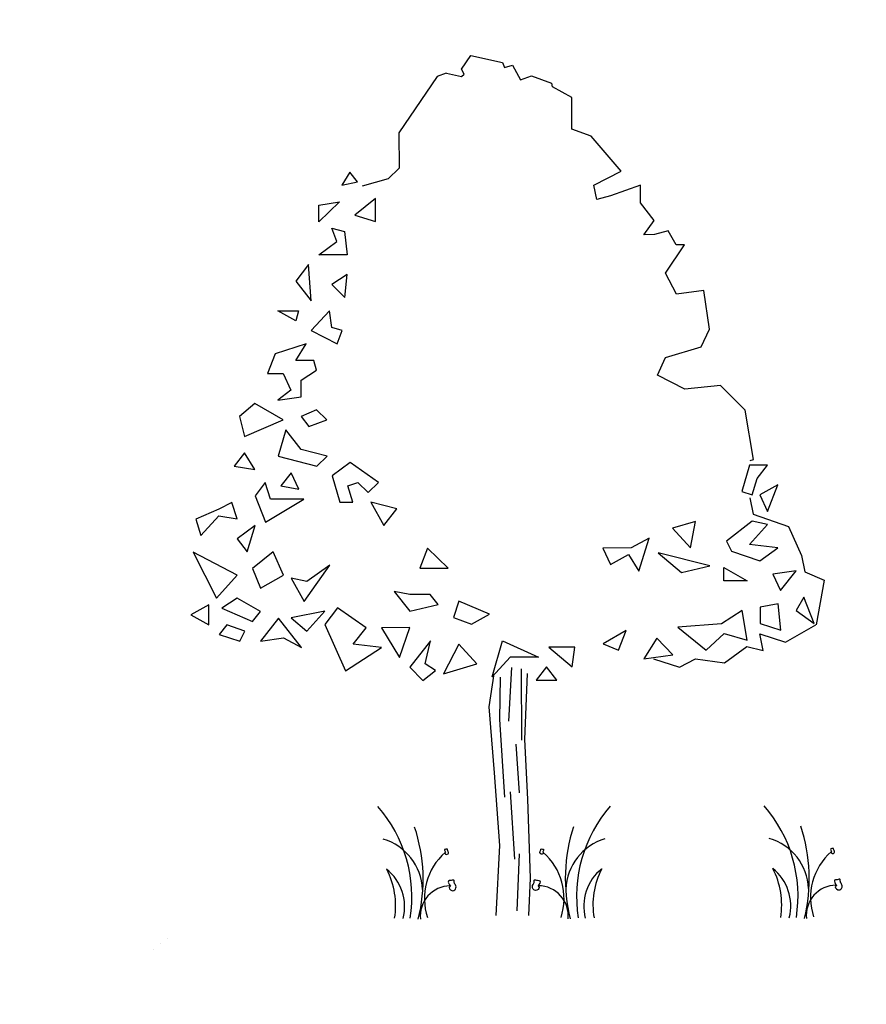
# Model space of a CAD drawing. Header units: millimetres. Extents: x -7700071838 to 844383267715, y -571436171822 to -543.
# Tile 8 of 11: x -5348763786 to -5348752158, y -6414066645 to -6414053119. Entities that reach past the tile are written whole.
import ezdxf

# ---------------------------------------------------------------- set-up
doc = ezdxf.new("R2010")
doc.units = ezdxf.units.MM
doc.header["$MEASUREMENT"] = 0
doc.layers.add('SECTION', color=7, linetype='Continuous')

# ---------------------------------------------------------------- blocks, each defined once
blk = doc.blocks.new('A$C16861002')
h = blk.add_hatch()
h.set_pattern_fill('AR-SAND,_O', color=86, scale=0.00875, angle=-7.1637)
h.set_pattern_definition([(30.3363, (-438.715158, 35.971238), (0.0015555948, 0.01679683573), [0, -0.0133, 0, -0.014875, 0, -0.01421875]), (0.3363, (-438.715158, 35.971238), (0.0184440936, 0.0225698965), [0, -0.007175, 0, -0.0119875, 0, -0.00459375]), (320.3363, (-438.725837, 35.97258), (0.02704221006, -0.0033489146), [0, -0.004375, 0, -0.01575, 0, -0.0205625]), (310.3363, (-438.725837, 35.97258), (0.0270559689, 0.0043395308), [0, -0.0021875, 0, -0.010325, 0, -0.0118125])])
edge = h.paths.add_edge_path()
edge.add_spline(control_points=[(0.4377, 0.1015), (0.4369, 0.1016), (0.4132, 0.1059), (0.3567, 0.1112), (0.2686, 0.1222), (0.1662, 0.1393), (0.0827, 0.1345), (0.0096, 0.1732), (-0.0068, 0.1484), (-0.0113, 0.1408)], knot_values=[0.028153, 0.028153, 0.028153, 0.028153, 0.042705, 0.440186, 0.998352, 1.57343, 2.182336, 2.529485, 2.667956, 2.667956, 2.667956, 2.667956], degree=3, periodic=0)
edge.add_line((-0.0113, 0.1408), (0.4337, 0.0848))
edge.add_arc((0.3099, 0.1232), 0.1297, 342.7907, 350.3646)
at = {"color": 86}
for p, q in [((0.6625, 0.3853), (0.6788, 0.4725)), ((0.6578, 0.4593), (0.6477, 0.3899)), ((0.6939, 0.4685), (0.6792, 0.3515)), ((0.6477, 0.3899), (0.6397, 0.2618)), ((0.6691, 0.3459), (0.6643, 0.2656)), ((0.65, 0.2691), (0.6428, 0.1581)), ((0.6518, 0.1656), (0.6361, 0.0728))]:
    blk.add_line(p, q, dxfattribs=at)
for points in [[(0.6961, 1.4593), (0.7199, 1.4507), (0.7247, 1.4539), (0.7214, 1.4627), (0.7393, 1.483), (0.7897, 1.4654), (0.7923, 1.4566), (0.8057, 1.4587), (0.8156, 1.4331), (0.8344, 1.4373), (0.866, 1.4211)], [(0.6955, 1.4592), (0.6801, 1.4557), (0.6056, 1.3714), (0.5983, 1.3138), (0.5782, 1.2988), (0.5343, 1.292)], [(1.1122, 0.7614), (1.1179, 0.7628), (1.1146, 0.8451), (1.0792, 0.8905), (1.0201, 0.8921), (0.978, 0.9208), (0.9951, 0.9479), (1.0557, 0.9578), (1.0728, 0.985), (1.0718, 1.0495), (1.0261, 1.0493), (1.0125, 1.0862), (1.0498, 1.1283), (1.0363, 1.13), (1.0257, 1.1547), (1.0025, 1.1518), (0.9854, 1.1536), (1.0054, 1.1748), (0.9865, 1.2065), (0.9902, 1.2353), (0.9386, 1.2242), (0.9154, 1.2213), (0.9138, 1.2449), (0.9616, 1.2623), (0.9194, 1.3261), (0.8894, 1.3416), (0.8959, 1.3934), (0.8666, 1.4147), (0.8663, 1.4209)], [(1.1039, 0.7006), (1.1057, 0.6729), (1.1612, 0.6453), (1.1763, 0.5954), (1.1782, 0.5677), (1.2081, 0.5502), (1.1856, 0.4786)], [(0.9125, 0.4568), (0.953, 0.438), (0.9811, 0.4482), (1.0277, 0.4355), (1.068, 0.4579), (1.0935, 0.4478), (1.0916, 0.4755), (1.1321, 0.4567), (1.1855, 0.4786)], [(0.601, 0.0697), (0.6216, 0.1837), (0.6281, 0.3037), (0.6333, 0.413), (0.6485, 0.466)], [(0.7023, 0.4592), (0.6845, 0.3516), (0.6765, 0.2537), (0.6644, 0.1234), (0.6541, 0.0631)]]:
    blk.add_lwpolyline(points, dxfattribs=at)
for points in [[(0.5167, 1.3176), (0.5013, 1.2976), (0.5273, 1.2998)], [(0.4592, 1.2699), (0.4937, 1.271), (0.4558, 1.2428)], [(0.5534, 1.269), (0.5163, 1.2462), (0.5486, 1.2312)], [(0.496, 1.2213), (0.4954, 1.1829), (0.449, 1.1888), (0.4813, 1.2067), (0.4756, 1.2294)], [(0.4301, 1.1747), (0.4056, 1.1503), (0.4269, 1.1146)], [(0.4914, 1.1505), (0.464, 1.1374), (0.4824, 1.1131)], [(0.4037, 1.1011), (0.3975, 1.0854), (0.37, 1.1053)], [(0.4544, 1.0947), (0.4207, 1.066), (0.4602, 1.039), (0.4714, 1.0596), (0.4552, 1.0671)], [(0.4096, 1.0454), (0.3569, 1.0355), (0.3402, 1.0047), (0.3655, 1.0015), (0.3748, 0.9729), (0.3516, 0.9593), (0.3903, 0.9599), (0.3937, 0.987), (0.421, 1), (0.4188, 1.0168), (0.3893, 1.0205)], [(0.356, 0.9258), (0.313, 0.9586), (0.285, 0.9402), (0.2893, 0.9067)], [(0.4129, 0.9351), (0.3862, 0.9275), (0.3968, 0.9096), (0.4277, 0.9168)], [(0.3582, 0.909), (0.3401, 0.8673), (0.4013, 0.8432), (0.4202, 0.8573), (0.3794, 0.8734)], [(0.2859, 0.8796), (0.2663, 0.8601), (0.2994, 0.8505)], [(0.3578, 0.8376), (0.3382, 0.8181), (0.367, 0.809)], [(0.4568, 0.8417), (0.4246, 0.8238), (0.4318, 0.7789), (0.4529, 0.7762), (0.4479, 0.8043), (0.4654, 0.8076), (0.4802, 0.7893), (0.4992, 0.8034)], [(0.294, 0.8072), (0.3054, 0.7618), (0.3734, 0.7917), (0.3186, 0.7986), (0.3135, 0.8267)], [(0.1922, 0.7815), (0.1972, 0.7534), (0.2308, 0.7822), (0.2597, 0.7731), (0.2546, 0.8012), (0.2322, 0.793)], [(0.4824, 0.7725), (0.4988, 0.732), (0.5233, 0.7564)], [(0.2878, 0.7585), (0.2556, 0.7406), (0.2697, 0.7169)], [(1.1396, 0.7504), (1.11, 0.7541), (1.0919, 0.7124), (1.1081, 0.7049), (1.12, 0.7309)], [(0.1812, 0.728), (0.2096, 0.6475), (0.2481, 0.6811)], [(1.1524, 0.7158), (1.1208, 0.7033), (1.13, 0.6747)], [(0.3119, 0.7116), (0.2748, 0.6888), (0.2834, 0.6547), (0.324, 0.6716)], [(0.5657, 0.6852), (0.549, 0.6543), (0.5954, 0.6485)], [(0.336, 0.6646), (0.3524, 0.6241), (0.402, 0.6783), (0.3607, 0.656)], [(0.9706, 0.6672), (0.996, 0.6311), (1.0099, 0.6733)], [(0.8526, 0.6491), (0.8618, 0.6205), (0.8934, 0.633), (0.9069, 0.6038), (0.9306, 0.6558), (0.899, 0.6433)], [(1.1027, 0.6616), (1.0564, 0.6345), (1.0628, 0.6172), (1.1072, 0.5951), (1.1394, 0.613), (1.0937, 0.6243), (1.1273, 0.653)], [(0.1956, 0.6383), (0.164, 0.6258), (0.1915, 0.6058)], [(0.2434, 0.6433), (0.216, 0.6302), (0.2639, 0.6022), (0.2786, 0.6169)], [(0.502, 0.6217), (0.5233, 0.5861), (0.571, 0.5911), (0.5604, 0.6089), (0.5267, 0.6132)], [(0.9423, 0.6296), (0.9762, 0.5924), (1.0239, 0.5974)], [(0.221, 0.6021), (0.2063, 0.5875), (0.2387, 0.5724), (0.2492, 0.5876)], [(0.3068, 0.6023), (0.2725, 0.5682), (0.3111, 0.5688), (0.3386, 0.5489)], [(0.3279, 0.5997), (0.3505, 0.5749), (0.3841, 0.6036)], [(0.4058, 0.6064), (0.3813, 0.582), (0.4056, 0.502), (0.4694, 0.5325), (0.4237, 0.5437), (0.4482, 0.5681)], [(0.6055, 0.5923), (0.5936, 0.5663), (0.6218, 0.5518), (0.6534, 0.5643)], [(1.0468, 0.5917), (1.082, 0.5653), (1.0441, 0.5701)], [(1.1256, 0.5708), (1.1348, 0.5422), (1.1642, 0.5715)], [(0.4735, 0.5649), (0.4969, 0.5125), (0.5199, 0.5591)], [(0.5509, 0.5332), (0.5117, 0.4942), (0.5301, 0.4699), (0.5532, 0.4835), (0.5377, 0.4964)], [(0.5966, 0.522), (0.5652, 0.4765), (0.6221, 0.4858)], [(1.0977, 0.5194), (1.0943, 0.4924), (1.1267, 0.4773), (1.1279, 0.5211)], [(1.1714, 0.5266), (1.1561, 0.5066), (1.1829, 0.4812)], [(0.6447, 0.461), (0.669, 0.5183), (0.7247, 0.4839), (0.6783, 0.4897)], [(0.8329, 0.4923), (0.8568, 0.4783), (0.8736, 0.5091)], [(0.9586, 0.5039), (1.0003, 0.4602), (1.0332, 0.4836), (1.0698, 0.468), (1.0675, 0.5177), (1.031, 0.5003)], [(0.7436, 0.498), (0.7775, 0.4608), (0.7858, 0.4927)], [(0.922, 0.49), (0.8967, 0.4588), (0.945, 0.4596)], [(0.7353, 0.4661), (0.7157, 0.4466), (0.7495, 0.4423)]]:
    blk.add_lwpolyline(points, close=True, dxfattribs=at)
for centre, radius, start, end in [((0.242, 0.1463), 0.2269, 343.8213, 33.8793), ((0.2178, 0.1785), 0.2735, 338.8097, 11.1779), ((0.3964, 0.1357), 0.0898, 354.9817, 66.5193), ((0.9619, 0.0558), 0.2269, 131.7933, 181.8513), ((0.9933, 0.0811), 0.2735, 154.4947, 186.8629), ((0.5874, 0.0999), 0.101, 124.1986, 191.1044), ((0.8743, 0.0668), 0.2269, 343.8213, 33.8793), ((0.3749, 0.1132), 0.0789, 338.4127, 44.178), ((0.3099, 0.1232), 0.1297, 343.4617, 20.2712), ((0.6157, 0.0963), 0.101, 334.5682, 41.474), ((0.8096, 0.0838), 0.0898, 99.1533, 170.6909), ((0.8501, 0.0991), 0.2735, 338.8097, 11.1779), ((1.0287, 0.0563), 0.0898, 354.9817, 66.5193), ((0.5259, 0.0784), 0.0496, 83.2374, 178.7654), ((0.8248, 0.0566), 0.0789, 121.4946, 187.2599), ((0.8904, 0.0502), 0.1297, 145.4014, 182.2109), ((0.67, 0.0603), 0.0496, 346.9072, 82.4352), ((1.2197, 0.0204), 0.101, 124.1986, 191.1044), ((1.0072, 0.0337), 0.0789, 338.4127, 44.178), ((0.9422, 0.0437), 0.1297, 343.4617, 20.2712), ((1.1582, -0.0011), 0.0496, 83.2374, 178.7654)]:
    blk.add_arc(centre, radius, start, end, dxfattribs=at)
for points, start_tangent, end_tangent in [([(0.5315, 0.184), (0.5305, 0.1883), (0.5326, 0.1885), (0.5352, 0.1882), (0.5351, 0.1872), (0.5358, 0.1845), (0.5361, 0.1829), (0.5353, 0.1809), (0.5321, 0.1802), (0.5309, 0.1835), (0.5315, 0.184)], (-0.533022, 0.846101), (-0.533022, 0.846101)), ([(0.6906, 0.164), (0.6927, 0.1679), (0.6907, 0.1686), (0.6881, 0.169), (0.688, 0.1679), (0.6867, 0.1655), (0.6859, 0.164), (0.6862, 0.1619), (0.6892, 0.1605), (0.6911, 0.1634), (0.6906, 0.164)], (0.725822, 0.687882), (0.725822, 0.687882)), ([(0.5323, 0.1274), (0.5303, 0.136), (0.5345, 0.1365), (0.5397, 0.1359), (0.5394, 0.1338), (0.5408, 0.1284), (0.5415, 0.1252), (0.5399, 0.1212), (0.5335, 0.1199), (0.5312, 0.1265), (0.5323, 0.1274)], (-0.533022, 0.846101), (-0.533022, 0.846101)), ([(0.6759, 0.1094), (0.68, 0.1172), (0.676, 0.1187), (0.6708, 0.1194), (0.6706, 0.1173), (0.6679, 0.1124), (0.6665, 0.1095), (0.667, 0.1053), (0.6729, 0.1024), (0.6768, 0.1082), (0.6759, 0.1094)], (0.725822, 0.687882), (0.725822, 0.687882)), ([(1.1638, 0.1045), (1.1628, 0.1088), (1.1649, 0.109), (1.1675, 0.1087), (1.1674, 0.1077), (1.1681, 0.105), (1.1684, 0.1034), (1.1676, 0.1014), (1.1644, 0.1008), (1.1632, 0.104), (1.1638, 0.1045)], (-0.533022, 0.846101), (-0.533022, 0.846101)), ([(1.1646, 0.0479), (1.1626, 0.0565), (1.1668, 0.057), (1.172, 0.0564), (1.1717, 0.0543), (1.1731, 0.0489), (1.1738, 0.0457), (1.1722, 0.0418), (1.1658, 0.0405), (1.1635, 0.047), (1.1646, 0.0479)], (-0.533022, 0.846101), (-0.533022, 0.846101))]:
    blk.add_spline(points, degree=3, dxfattribs=dict(at, start_tangent=start_tangent, end_tangent=end_tangent))

msp = doc.modelspace()

# ---------------------------------------------------------------- block references
at = {"layer": 'SECTION', "color": 230, "lineweight": 9, "ltscale": 20, "xscale": 8321.040001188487, "yscale": 8321.040000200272, "zscale": 8321.039999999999, "rotation": 7.276220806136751}
msp.add_blockref('A$C16861002', (-5348762129.714401, -6414066632.674902), dxfattribs=at)

doc.saveas('drawing.dxf')
